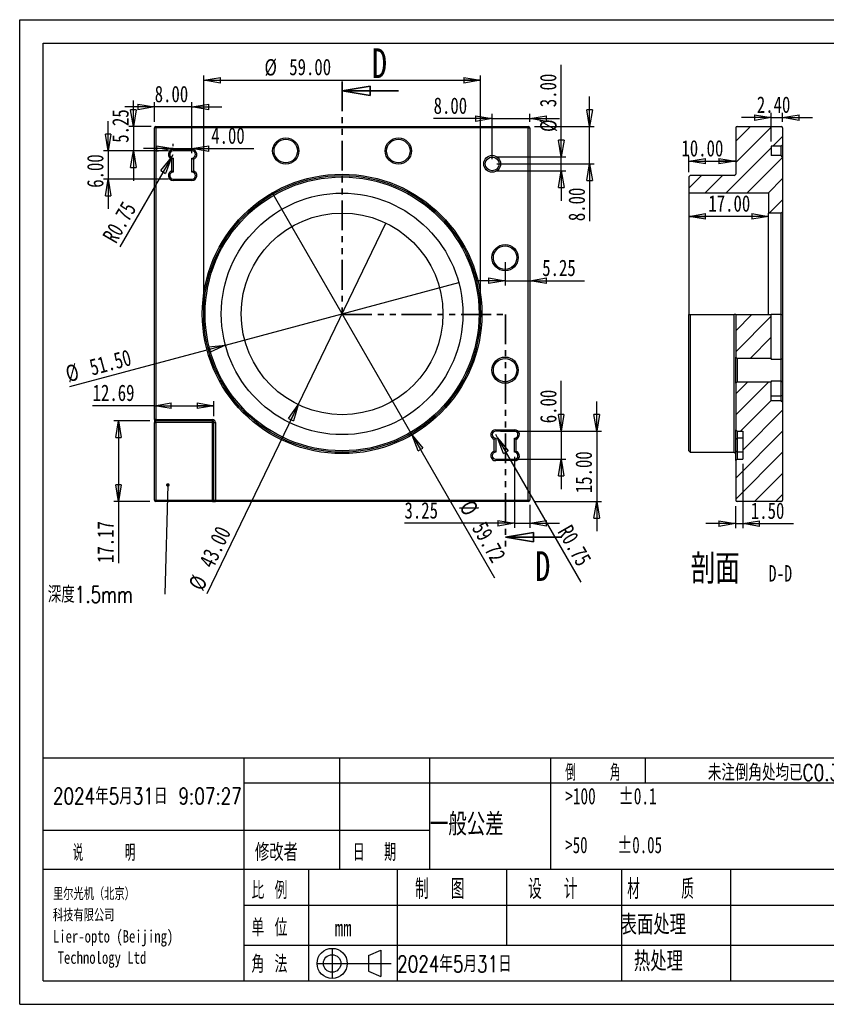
# Model space of a CAD drawing. Header units: millimetres. Extents: x 0 to 297, y 0 to 210.
# Tile 1 of 2: x 0 to 172, y 0 to 210. Entities that reach past the tile are written whole.
import ezdxf

# ---------------------------------------------------------------- set-up
doc = ezdxf.new("R2010")
doc.units = ezdxf.units.MM
doc.linetypes.add('PHANTOM', pattern=[12.7, 6.35, -1.27, 1.27, -1.27, 1.27, -1.27])
doc.layers.add('图层0', color=7, linetype='Continuous', lineweight=25)
doc.styles.add('SLDTEXTSTYLE0', font='TXT', dxfattribs={"width": 0.666667, "bigfont": 'bigfont'})
doc.styles.add('SLDTEXTSTYLE1', font='TXT', dxfattribs={"width": 0.75, "bigfont": 'bigfont'})
doc.styles.add('SLDTEXTSTYLE10', font='TXT', dxfattribs={"width": 0.7})
doc.styles.add('SLDTEXTSTYLE2', font='TXT', dxfattribs={"width": 0.583333, "bigfont": 'bigfont'})
doc.styles.add('SLDTEXTSTYLE3', font='TXT', dxfattribs={"width": 0.681818})
doc.styles.add('SLDTEXTSTYLE4', font='TXT', dxfattribs={"width": 0.666667})
doc.styles.add('SLDTEXTSTYLE7', font='TXT', dxfattribs={"width": 0.625, "bigfont": 'bigfont'})
doc.styles.add('SLDTEXTSTYLE8', font='TXT', dxfattribs={"width": 0.571429, "bigfont": 'bigfont'})
doc.styles.add('SLDTEXTSTYLE9', font='TXT', dxfattribs={"width": 0.75})
doc.dimstyles.new('SLDDIMSTYLE0', dxfattribs={"dimtxt": 3.5, "dimasz": 3.556, "dimexe": 0, "dimexo": 0.0625, "dimgap": 0.875, "dimtad": 1, "dimrnd": 1e-09, "dimzin": 4, "dimdsep": 46, "dimtxsty": 'SLDTEXTSTYLE9', "dimblk1": 'CLOSED', "dimblk2": 'CLOSED', "dimsah": 1, "dimcen": 0.09, "dimadec": 0, "dimazin": 1, "dimtfac": 1, "dimtofl": 0, "dimtmove": 0, "dimatfit": 3, "dimldrblk": 'CLOSED', "dimfxl": 0, "dimfrac": 2, "dimtolj": 1, "dimtzin": 12, "dimarcsym": 0})
doc.dimstyles.new('SLDDIMSTYLE1', dxfattribs={"dimtxt": 3.5, "dimasz": 3.556, "dimexe": 0, "dimexo": 0.0625, "dimgap": 0.875, "dimtad": 1, "dimrnd": 1e-09, "dimzin": 12, "dimdsep": 46, "dimtxsty": 'SLDTEXTSTYLE9', "dimblk1": 'NONE', "dimblk2": 'CLOSED', "dimsah": 1, "dimcen": 0, "dimadec": 0, "dimazin": 3, "dimtfac": 1, "dimtmove": 0, "dimatfit": 3, "dimldrblk": 'NONE', "dimfxl": 0, "dimfrac": 2, "dimtolj": 1, "dimtzin": 12, "dimarcsym": 0})
doc.dimstyles.new('SLDDIMSTYLE2', dxfattribs={"dimtxt": 3.5, "dimasz": 3.556, "dimexe": 0, "dimexo": 0.0625, "dimgap": 0.875, "dimtad": 1, "dimrnd": 1e-09, "dimzin": 4, "dimdsep": 46, "dimtxsty": 'SLDTEXTSTYLE9', "dimblk1": 'CLOSED', "dimblk2": 'CLOSED', "dimsah": 1, "dimcen": 0.09, "dimadec": 0, "dimazin": 1, "dimtfac": 1, "dimtmove": 0, "dimatfit": 0, "dimldrblk": 'CLOSED', "dimfxl": 0, "dimfrac": 2, "dimtolj": 1, "dimtzin": 12, "dimarcsym": 0})
doc.dimstyles.new('SLDDIMSTYLE3', dxfattribs={"dimtxt": 3.5, "dimasz": 3.556, "dimexe": 0, "dimexo": 0.0625, "dimgap": 0.875, "dimtad": 1, "dimrnd": 1e-09, "dimdsep": 46, "dimtxsty": 'SLDTEXTSTYLE9', "dimblk1": 'CLOSED', "dimblk2": 'CLOSED', "dimsah": 1, "dimcen": 0, "dimadec": 0, "dimazin": 2, "dimtfac": 1, "dimtofl": 0, "dimtmove": 0, "dimatfit": 3, "dimldrblk": 'CLOSED', "dimfxl": 0, "dimfrac": 2, "dimtolj": 1, "dimtzin": 12, "dimarcsym": 0})
doc.dimstyles.new('SLDDIMSTYLE4', dxfattribs={"dimtxt": 3.5, "dimasz": 3.556, "dimexe": 0, "dimexo": 0.0625, "dimgap": 0.875, "dimtad": 1, "dimrnd": 1e-09, "dimzin": 4, "dimdsep": 46, "dimtxsty": 'SLDTEXTSTYLE9', "dimblk1": 'NONE', "dimblk2": 'CLOSED', "dimsah": 1, "dimcen": 0, "dimadec": 0, "dimazin": 1, "dimtfac": 1, "dimtmove": 0, "dimatfit": 3, "dimldrblk": 'NONE', "dimfxl": 0, "dimfrac": 2, "dimtolj": 1, "dimtzin": 12, "dimarcsym": 0})
doc.dimstyles.new('SLDDIMSTYLE5', dxfattribs={"dimtxt": 3.5, "dimasz": 3.556, "dimexe": 0, "dimexo": 0.0625, "dimgap": 0.875, "dimtad": 1, "dimrnd": 1e-09, "dimzin": 12, "dimdsep": 46, "dimtxsty": 'SLDTEXTSTYLE9', "dimblk1": 'CLOSED', "dimblk2": 'CLOSED', "dimsah": 1, "dimcen": 0.09, "dimadec": 0, "dimazin": 3, "dimtfac": 1, "dimtofl": 0, "dimtmove": 0, "dimatfit": 3, "dimldrblk": 'CLOSED', "dimfxl": 0, "dimfrac": 2, "dimtolj": 1, "dimtzin": 12, "dimarcsym": 0})
doc.dimstyles.new('SLDDIMSTYLE6', dxfattribs={"dimtxt": 3.5, "dimasz": 3.556, "dimexe": 0, "dimexo": 0.0625, "dimgap": 0.875, "dimtad": 1, "dimrnd": 1e-09, "dimzin": 12, "dimdsep": 46, "dimtxsty": 'SLDTEXTSTYLE9', "dimblk1": 'CLOSED', "dimblk2": 'CLOSED', "dimsah": 1, "dimcen": 0.09, "dimadec": 0, "dimazin": 3, "dimtfac": 1, "dimtmove": 0, "dimatfit": 0, "dimldrblk": 'CLOSED', "dimfxl": 0, "dimfrac": 2, "dimtolj": 1, "dimtzin": 12, "dimarcsym": 0})
doc.dimstyles.new('SLDDIMSTYLE7', dxfattribs={"dimtxt": 0.18, "dimasz": 0.762, "dimexe": 0, "dimexo": 0.0625, "dimgap": 0, "dimtad": 0, "dimtih": 1, "dimtoh": 1, "dimdec": 0, "dimrnd": 1e-09, "dimzin": 0, "dimdsep": 46, "dimtxsty": 'Standard', "dimblk1": 'DOT', "dimblk2": 'DOT', "dimsah": 1, "dimcen": 0.09, "dimadec": 0, "dimazin": 0, "dimtfac": 0.762, "dimtdec": 0, "dimtofl": 0, "dimtmove": 0, "dimatfit": 3, "dimldrblk": 'DOT', "dimfxl": 0, "dimfrac": 2, "dimtolj": 1, "dimtzin": 0, "dimarcsym": 0})

# ---------------------------------------------------------------- blocks, each defined once
blk = doc.blocks.new('_Closed')
at = {"color": 0, "linetype": 'ByBlock', "lineweight": -2}
for p, q in [((-1, 0.166667), (0, 0)), ((-1, 0.166667), (-1, -0.166667)), ((0, 0), (-1, -0.166667)), ((0, 0), (-1, 0))]:
    blk.add_line(p, q, dxfattribs=at)
blk = doc.blocks.new('_D')
at = {"layer": '图层0'}
for p, q in [((39.23, 148.25), (39.23, 198.09)), ((98.23, 148.25), (98.23, 198.09)), ((39.23, 197.09), (98.23, 197.09))]:
    blk.add_line(p, q, dxfattribs=at)
at = {"layer": '图层0', "xscale": 3.556, "yscale": 3.556, "rotation": 180.0000000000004}
blk.add_blockref('_Closed', (39.23, 197.09, 10.09), dxfattribs=at)
at = {"layer": '图层0', "xscale": 3.556, "yscale": 3.556}
blk.add_blockref('_Closed', (98.23, 197.09, 10.09), dxfattribs=at)
at = {"layer": '图层0', "char_height": 3.5, "attachment_point": 1, "style": 'SLDTEXTSTYLE9'}
for s, insert in [('%%c', (52.18, 201.6)), ('59.00', (57.46, 201.66))]:
    blk.add_mtext(s, dxfattribs=dict(at, insert=insert))
blk = doc.blocks.new('_D_1')
at = {"layer": '图层0'}
for q in [(53.8, 173.11), (101.21, 90.99)]:
    blk.add_line((83.65, 121.39), q, dxfattribs=at)
at = {"layer": '图层0', "xscale": 3.556, "yscale": 3.556, "rotation": 120.0000000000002}
blk.add_blockref('_Closed', (83.65, 121.39, 10.09), dxfattribs=at)
at = {"layer": '图层0', "char_height": 3.5, "attachment_point": 1, "rotation": 300, "style": 'SLDTEXTSTYLE9'}
for s, insert in [('%%c', (96.65, 107.9)), ('59.72', (99.34, 103.35))]:
    blk.add_mtext(s, dxfattribs=dict(at, insert=insert))
blk = doc.blocks.new('_None')
blk = doc.blocks.new('_D_2')
at = {"layer": '图层0'}
for p, q in [((32.73, 183), (32.73, 183.51)), ((36.73, 183), (36.73, 183.51)), ((32.73, 182.51), (26.38, 182.51)), ((32.73, 182.51), (36.73, 182.51)), ((36.73, 182.51), (49.88, 182.51))]:
    blk.add_line(p, q, dxfattribs=at)
at = {"layer": '图层0', "xscale": 3.556, "yscale": 3.556}
blk.add_blockref('_Closed', (32.73, 182.51, 0.09), dxfattribs=at)
at = {"layer": '图层0', "xscale": 3.556, "yscale": 3.556, "rotation": 180.0000000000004}
blk.add_blockref('_Closed', (36.73, 182.51, 0.09), dxfattribs=at)
at = {"layer": '图层0', "insert": (40.83, 187.03), "char_height": 3.5, "attachment_point": 1, "style": 'SLDTEXTSTYLE9'}
blk.add_mtext('4.00', dxfattribs=at)
blk = doc.blocks.new('_D_3')
at = {"layer": '图层0'}
for p, q in [((18.85, 182), (18.85, 188.35)), ((31.73, 182), (17.85, 182)), ((18.85, 182), (18.85, 176)), ((31.73, 176), (17.85, 176)), ((18.85, 176), (18.85, 169.65))]:
    blk.add_line(p, q, dxfattribs=at)
at = {"layer": '图层0', "xscale": 3.556, "yscale": 3.556}
for p, rotation in [((18.85, 182, 0.09), 270.0000000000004), ((18.85, 176, 0.09), 90.0000000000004)]:
    blk.add_blockref('_Closed', p, dxfattribs=dict(at, rotation=rotation))
at = {"layer": '图层0', "insert": (14.34, 174.15), "char_height": 3.5, "attachment_point": 1, "rotation": 90, "style": 'SLDTEXTSTYLE9'}
blk.add_mtext('6.00', dxfattribs=at)
blk = doc.blocks.new('_D_4')
at = {"layer": '图层0'}
for p, q in [((28.73, 191.39), (22.38, 191.39)), ((28.73, 188.25), (28.73, 192.39)), ((36.73, 191.39), (28.73, 191.39)), ((36.73, 181.5), (36.73, 192.39)), ((36.73, 191.39), (43.08, 191.39))]:
    blk.add_line(p, q, dxfattribs=at)
at = {"layer": '图层0', "xscale": 3.556, "yscale": 3.556}
blk.add_blockref('_Closed', (28.73, 191.39, 0.09), dxfattribs=at)
at = {"layer": '图层0', "xscale": 3.556, "yscale": 3.556, "rotation": 180.0000000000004}
blk.add_blockref('_Closed', (36.73, 191.39, 0.09), dxfattribs=at)
at = {"layer": '图层0', "insert": (28.78, 195.9), "char_height": 3.5, "attachment_point": 1, "style": 'SLDTEXTSTYLE9'}
blk.add_mtext('8.00', dxfattribs=at)
blk = doc.blocks.new('_D_5')
at = {"layer": '图层0'}
for q in [(21.37, 161.58), (32.73, 181.25)]:
    blk.add_line((32.35, 180.6), q, dxfattribs=at)
at = {"layer": '图层0', "xscale": 3.556, "yscale": 3.556, "rotation": 60.00000000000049}
blk.add_blockref('_Closed', (32.35, 180.6, 0.09), dxfattribs=at)
at = {"layer": '图层0', "insert": (17.49, 163.82), "char_height": 3.5, "attachment_point": 1, "rotation": 60, "style": 'SLDTEXTSTYLE9'}
blk.add_mtext('R0.75', dxfattribs=at)
blk = doc.blocks.new('_D_6')
at = {"layer": '图层0'}
for p, q in [((115.43, 122.25), (115.43, 132.98)), ((102.48, 122.25), (116.43, 122.25)), ((115.43, 122.25), (115.43, 116.25)), ((102.48, 116.25), (116.43, 116.25)), ((115.43, 116.25), (115.43, 109.9))]:
    blk.add_line(p, q, dxfattribs=at)
at = {"layer": '图层0', "xscale": 3.556, "yscale": 3.556}
for p, rotation in [((115.43, 122.25, 0.09), 270.0000000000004), ((115.43, 116.25, 0.09), 90.0000000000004)]:
    blk.add_blockref('_Closed', p, dxfattribs=dict(at, rotation=rotation))
at = {"layer": '图层0', "insert": (110.92, 123.93), "char_height": 3.5, "attachment_point": 1, "rotation": 90, "style": 'SLDTEXTSTYLE9'}
blk.add_mtext('6.00', dxfattribs=at)
blk = doc.blocks.new('_D_7')
at = {"layer": '图层0'}
for q in [(101.48, 121.5), (119.63, 90.05)]:
    blk.add_line((101.85, 120.85), q, dxfattribs=at)
at = {"layer": '图层0', "xscale": 3.556, "yscale": 3.556, "rotation": 120.0000000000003}
blk.add_blockref('_Closed', (101.85, 120.85, 0.09), dxfattribs=at)
at = {"layer": '图层0', "insert": (117.59, 102.59), "char_height": 3.5, "attachment_point": 1, "rotation": 300, "style": 'SLDTEXTSTYLE9'}
blk.add_mtext('R0.75', dxfattribs=at)
blk = doc.blocks.new('_D_8')
at = {"layer": '图层0'}
for p, q in [((123, 122.25), (123, 128.6)), ((106.48, 122.25), (124, 122.25)), ((123, 122.25), (123, 107.25)), ((109.73, 107.25), (124, 107.25)), ((123, 107.25), (123, 100.9))]:
    blk.add_line(p, q, dxfattribs=at)
at = {"layer": '图层0', "xscale": 3.556, "yscale": 3.556}
for p, rotation in [((123, 122.25, 0.09), 270.0000000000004), ((123, 107.25, 0.09), 90.0000000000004)]:
    blk.add_blockref('_Closed', p, dxfattribs=dict(at, rotation=rotation))
at = {"layer": '图层0', "insert": (118.48, 109.02), "char_height": 3.5, "attachment_point": 1, "rotation": 90, "style": 'SLDTEXTSTYLE9'}
blk.add_mtext('15.00', dxfattribs=at)
blk = doc.blocks.new('_D_9')
at = {"layer": '图层0'}
for p, q in [((115.46, 180.75), (115.46, 200.39)), ((101.73, 180.75), (116.46, 180.75)), ((115.46, 177.75), (115.46, 180.75)), ((101.73, 177.75), (116.46, 177.75)), ((115.46, 177.75), (115.46, 171.4))]:
    blk.add_line(p, q, dxfattribs=at)
at = {"layer": '图层0', "xscale": 3.556, "yscale": 3.556}
for p, rotation in [((115.46, 180.75, 0.09), 270.0000000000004), ((115.46, 177.75, 0.09), 90.0000000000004)]:
    blk.add_blockref('_Closed', p, dxfattribs=dict(at, rotation=rotation))
at = {"layer": '图层0', "char_height": 3.5, "attachment_point": 1, "rotation": 90, "style": 'SLDTEXTSTYLE9'}
for s, insert in [('3.00', (110.89, 191.34)), ('%%c', (110.95, 186.06))]:
    blk.add_mtext(s, dxfattribs=dict(at, insert=insert))
blk = doc.blocks.new('_D_10')
at = {"layer": '图层0'}
for p, q in [((121.5, 187.25), (121.5, 193.6)), ((109.73, 187.25), (122.5, 187.25)), ((121.5, 179.25), (121.5, 187.25)), ((101.73, 179.25), (122.5, 179.25)), ((121.5, 179.25), (121.5, 167.03))]:
    blk.add_line(p, q, dxfattribs=at)
at = {"layer": '图层0', "xscale": 3.556, "yscale": 3.556}
for p, rotation in [((121.5, 187.25, 0.09), 270.0000000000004), ((121.5, 179.25, 0.09), 90.0000000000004)]:
    blk.add_blockref('_Closed', p, dxfattribs=dict(at, rotation=rotation))
at = {"layer": '图层0', "insert": (116.99, 167.03), "char_height": 3.5, "attachment_point": 1, "rotation": 90, "style": 'SLDTEXTSTYLE9'}
blk.add_mtext('8.00', dxfattribs=at)
blk = doc.blocks.new('_D_11')
at = {"layer": '图层0'}
for p, q in [((100.73, 180.25), (100.73, 189.91)), ((108.73, 188.25), (108.73, 189.91)), ((100.73, 188.91), (88.24, 188.91)), ((100.73, 188.91), (108.73, 188.91)), ((108.73, 188.91), (115.08, 188.91))]:
    blk.add_line(p, q, dxfattribs=at)
at = {"layer": '图层0', "xscale": 3.556, "yscale": 3.556}
blk.add_blockref('_Closed', (100.73, 188.91, 0.09), dxfattribs=at)
at = {"layer": '图层0', "xscale": 3.556, "yscale": 3.556, "rotation": 180.0000000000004}
blk.add_blockref('_Closed', (108.73, 188.91, 0.09), dxfattribs=at)
at = {"layer": '图层0', "insert": (88.24, 193.42), "char_height": 3.5, "attachment_point": 1, "style": 'SLDTEXTSTYLE9'}
blk.add_mtext('8.00', dxfattribs=at)
blk = doc.blocks.new('_D_12')
at = {"layer": '图层0'}
for q in [(93.6, 153.92), (10.63, 131.68)]:
    blk.add_line((43.85, 140.59), q, dxfattribs=at)
at = {"layer": '图层0', "xscale": 3.556, "yscale": 3.556, "rotation": 15.00000000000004}
blk.add_blockref('_Closed', (43.85, 140.59, -10.01), dxfattribs=at)
at = {"layer": '图层0', "char_height": 3.5, "attachment_point": 1, "rotation": 15, "style": 'SLDTEXTSTYLE9'}
for s, insert in [('51.50', (14.55, 137.46)), ('%%c', (9.46, 136.04))]:
    blk.add_mtext(s, dxfattribs=dict(at, insert=insert))
blk = doc.blocks.new('_D_13')
at = {"layer": '图层0'}
for q in [(78.07, 166.61), (39.9, 87.53)]:
    blk.add_line((59.38, 127.89), q, dxfattribs=at)
at = {"layer": '图层0', "xscale": 3.556, "yscale": 3.556, "rotation": 64.23899729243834}
blk.add_blockref('_Closed', (59.38, 127.89, -10.01), dxfattribs=at)
at = {"layer": '图层0', "char_height": 3.5, "attachment_point": 1, "rotation": 64.239, "style": 'SLDTEXTSTYLE9'}
for s, insert in [('43.00', (38.09, 94.27)), ('%%c', (35.84, 89.49))]:
    blk.add_mtext(s, dxfattribs=dict(at, insert=insert))
blk = doc.blocks.new('_D_14')
at = {"layer": '图层0'}
for p, q in [((41.41, 125.42), (41.41, 128.67)), ((28.73, 127.67), (15.54, 127.67)), ((28.73, 127.67), (41.41, 127.67))]:
    blk.add_line(p, q, dxfattribs=at)
at = {"layer": '图层0', "xscale": 3.556, "yscale": 3.556, "rotation": 180.0000000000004}
blk.add_blockref('_Closed', (28.73, 127.67, -10.01), dxfattribs=at)
at = {"layer": '图层0', "xscale": 3.556, "yscale": 3.556}
blk.add_blockref('_Closed', (41.41, 127.67, -10.01), dxfattribs=at)
at = {"layer": '图层0', "insert": (15.54, 132.18), "char_height": 3.5, "attachment_point": 1, "style": 'SLDTEXTSTYLE9'}
blk.add_mtext('12.69', dxfattribs=at)
blk = doc.blocks.new('_D_15')
at = {"layer": '图层0'}
for p, q in [((27.73, 124.42), (20.06, 124.42)), ((21.06, 124.42), (21.06, 107.25)), ((27.73, 107.25), (20.06, 107.25)), ((21.06, 107.25), (21.06, 94.12))]:
    blk.add_line(p, q, dxfattribs=at)
at = {"layer": '图层0', "xscale": 3.556, "yscale": 3.556}
for p, rotation in [((21.06, 124.42, -10.01), 90.0000000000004), ((21.06, 107.25, -10.01), 270.0000000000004)]:
    blk.add_blockref('_Closed', p, dxfattribs=dict(at, rotation=rotation))
at = {"layer": '图层0', "insert": (16.55, 94.12), "char_height": 3.5, "attachment_point": 1, "rotation": 90, "style": 'SLDTEXTSTYLE9'}
blk.add_mtext('17.17', dxfattribs=at)
blk = doc.blocks.new('_D_16')
at = {"layer": '图层0'}
for p, q in [((103.48, 158.25), (103.48, 153.32)), ((103.48, 154.32), (97.13, 154.32)), ((103.48, 154.32), (108.73, 154.32)), ((108.73, 154.32), (120.44, 154.32))]:
    blk.add_line(p, q, dxfattribs=at)
at = {"layer": '图层0', "xscale": 3.556, "yscale": 3.556}
blk.add_blockref('_Closed', (103.48, 154.32, -10.01), dxfattribs=at)
at = {"layer": '图层0', "xscale": 3.556, "yscale": 3.556, "rotation": 180.0000000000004}
blk.add_blockref('_Closed', (108.73, 154.32, -10.01), dxfattribs=at)
at = {"layer": '图层0', "insert": (111.39, 158.83), "char_height": 3.5, "attachment_point": 1, "style": 'SLDTEXTSTYLE9'}
blk.add_mtext('5.25', dxfattribs=at)
blk = doc.blocks.new('_D_17')
at = {"layer": '图层0'}
for p, q in [((105.48, 116.75), (105.48, 101.59)), ((108.73, 106.55), (108.73, 101.59)), ((105.48, 102.59), (82.03, 102.59)), ((105.48, 102.59), (108.73, 102.59)), ((108.73, 102.59), (115.08, 102.59))]:
    blk.add_line(p, q, dxfattribs=at)
at = {"layer": '图层0', "xscale": 3.556, "yscale": 3.556}
blk.add_blockref('_Closed', (105.48, 102.59, -10.01), dxfattribs=at)
at = {"layer": '图层0', "xscale": 3.556, "yscale": 3.556, "rotation": 180.0000000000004}
blk.add_blockref('_Closed', (108.73, 102.59, -10.01), dxfattribs=at)
at = {"layer": '图层0', "insert": (82.03, 107.1), "char_height": 3.5, "attachment_point": 1, "style": 'SLDTEXTSTYLE9'}
blk.add_mtext('3.25', dxfattribs=at)
blk = doc.blocks.new('_D_18')
at = {"layer": '图层0'}
for p, q in [((24.23, 187.25), (24.23, 192.8)), ((28.03, 187.25), (23.23, 187.25)), ((24.23, 187.25), (24.23, 182)), ((31.73, 182), (23.23, 182)), ((24.23, 182), (24.23, 175.65))]:
    blk.add_line(p, q, dxfattribs=at)
at = {"layer": '图层0', "xscale": 3.556, "yscale": 3.556}
for p, rotation in [((24.23, 187.25, -10.01), 270.0000000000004), ((24.23, 182, -10.01), 90.0000000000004)]:
    blk.add_blockref('_Closed', p, dxfattribs=dict(at, rotation=rotation))
at = {"layer": '图层0', "insert": (19.72, 183.75), "char_height": 3.5, "attachment_point": 1, "rotation": 90, "style": 'SLDTEXTSTYLE9'}
blk.add_mtext('5.25', dxfattribs=at)
blk = doc.blocks.new('SW_NOTE_0')
at = {"layer": '图层0', "color": 0, "insert": (-24.96, 1.69), "char_height": 3.5, "attachment_point": 1, "style": 'SLDTEXTSTYLE1'}
blk.add_mtext('深度1.5mm', dxfattribs=at)
blk = doc.blocks.new('_Dot')
at = {"color": 0, "linetype": 'ByBlock', "lineweight": -2}
blk.add_line((-0.5, 0), (-1, 0), dxfattribs=at)
at = {"color": 0, "linetype": 'ByBlock', "const_width": 0.5}
blk.add_lwpolyline([(-0.25, 0, 1), (0.25, 0, 1)], format="xyb", close=True, dxfattribs=at)
blk = doc.blocks.new('_D_27')
at = {"layer": '图层0'}
for p, q in [((142.63, 177.45), (142.63, 180.82)), ((142.63, 179.82), (152.63, 179.82))]:
    blk.add_line(p, q, dxfattribs=at)
at = {"layer": '图层0', "xscale": 3.556, "yscale": 3.556, "rotation": 180.0000000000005}
blk.add_blockref('_Closed', (142.63, 179.82, 36.98), dxfattribs=at)
at = {"layer": '图层0', "xscale": 3.556, "yscale": 3.556}
blk.add_blockref('_Closed', (152.63, 179.82, 36.98), dxfattribs=at)
at = {"layer": '图层0', "insert": (141.07, 184.33), "char_height": 3.5, "attachment_point": 1, "style": 'SLDTEXTSTYLE9'}
blk.add_mtext('10.00', dxfattribs=at)
blk = doc.blocks.new('_D_28')
at = {"layer": '图层0'}
blk.add_line((159.63, 168.05), (142.63, 168.05), dxfattribs=at)
at = {"layer": '图层0', "xscale": 3.556, "yscale": 3.556, "rotation": 180.0000000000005}
blk.add_blockref('_Closed', (142.63, 168.05, 36.98), dxfattribs=at)
at = {"layer": '图层0', "xscale": 3.556, "yscale": 3.556}
blk.add_blockref('_Closed', (159.63, 168.05, 36.98), dxfattribs=at)
at = {"layer": '图层0', "insert": (146.81, 172.56), "char_height": 3.5, "attachment_point": 1, "style": 'SLDTEXTSTYLE9'}
blk.add_mtext('17.00', dxfattribs=at)
blk = doc.blocks.new('_D_29')
at = {"layer": '图层0'}
for p, q in [((160.23, 189.12), (153.88, 189.12)), ((160.23, 184), (160.23, 190.12)), ((160.23, 189.12), (162.63, 189.12)), ((162.63, 188.25), (162.63, 190.12)), ((162.63, 189.12), (168.98, 189.12))]:
    blk.add_line(p, q, dxfattribs=at)
at = {"layer": '图层0', "xscale": 3.556, "yscale": 3.556}
blk.add_blockref('_Closed', (160.23, 189.12, 36.98), dxfattribs=at)
at = {"layer": '图层0', "xscale": 3.556, "yscale": 3.556, "rotation": 180.0000000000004}
blk.add_blockref('_Closed', (162.63, 189.12, 36.98), dxfattribs=at)
at = {"layer": '图层0', "insert": (157.15, 193.63), "char_height": 3.5, "attachment_point": 1, "style": 'SLDTEXTSTYLE9'}
blk.add_mtext('2.40', dxfattribs=at)
blk = doc.blocks.new('_D_30')
at = {"layer": '图层0'}
for p, q in [((154.13, 115.25), (154.13, 101.52)), ((152.63, 106.25), (152.63, 101.52)), ((152.63, 102.52), (146.28, 102.52)), ((152.63, 102.52), (154.13, 102.52)), ((154.13, 102.52), (164.93, 102.52))]:
    blk.add_line(p, q, dxfattribs=at)
at = {"layer": '图层0', "xscale": 3.556, "yscale": 3.556}
blk.add_blockref('_Closed', (152.63, 102.52, 36.98), dxfattribs=at)
at = {"layer": '图层0', "xscale": 3.556, "yscale": 3.556, "rotation": 180.0000000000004}
blk.add_blockref('_Closed', (154.13, 102.52, 36.98), dxfattribs=at)
at = {"layer": '图层0', "insert": (155.87, 107.03), "char_height": 3.5, "attachment_point": 1, "style": 'SLDTEXTSTYLE9'}
blk.add_mtext('1.50', dxfattribs=at)

msp = doc.modelspace()

# ---------------------------------------------------------------- hatches: boundary and pattern name
at = {"layer": '图层0', "linetype": 'Continuous', "lineweight": 18}
h = msp.add_hatch(dxfattribs=at)
h.set_pattern_fill('ANSI31', color=256, angle=3e-322, style=0)
edge = h.paths.add_edge_path(flags=0)
edge.add_line((160.231, 183.001), (162.331, 183.001))
edge.add_line((162.331, 183.001), (162.631, 183.301))
edge.add_line((162.631, 183.301), (162.631, 186.951))
edge.add_arc((162.331, 186.951), 0.3, 0, 90)
edge.add_line((162.331, 187.251), (152.931, 187.251))
edge.add_arc((152.931, 186.951), 0.3, 90, 180)
edge.add_line((152.631, 186.951), (152.631, 177.051))
edge.add_line((152.631, 177.051), (152.331, 176.751))
edge.add_line((152.331, 176.751), (142.931, 176.751))
edge.add_line((142.931, 176.751), (142.631, 176.451))
edge.add_line((142.631, 176.451), (142.631, 173.001))
edge.add_line((142.631, 173.001), (159.631, 173.001))
edge.add_line((159.631, 173.001), (159.631, 168.751))
edge.add_line((159.631, 168.751), (162.331, 168.751))
edge.add_line((162.331, 168.751), (162.631, 169.051))
edge.add_line((162.631, 169.051), (162.631, 180.701))
edge.add_line((162.631, 180.701), (162.331, 181.001))
edge.add_line((162.331, 181.001), (160.231, 181.001))
edge.add_line((160.231, 181.001), (160.231, 183.001))
h = msp.add_hatch(dxfattribs=at)
h.set_pattern_fill('ANSI31', color=256, angle=3e-322, style=0)
edge = h.paths.add_edge_path(flags=0)
edge.add_line((152.931, 137.75), (160.231, 137.75))
edge.add_line((160.231, 137.75), (160.231, 147.132))
edge.add_line((160.231, 147.132), (152.631, 147.132))
edge.add_line((152.631, 147.132), (152.631, 138.05))
edge.add_spline(control_points=[(152.631, 138.05), (152.731, 137.95), (152.831, 137.85), (152.931, 137.75)], knot_values=[0.0047591, 0.0047591, 0.0047591, 0.0047591, 0.0051835, 0.0051835, 0.0051835, 0.0051835], weights=[1, 1, 1, 1], degree=3, periodic=0)
h = msp.add_hatch(dxfattribs=at)
h.set_pattern_fill('ANSI31', color=256, angle=3e-322, style=0)
edge = h.paths.add_edge_path(flags=0)
edge.add_line((154.131, 116.251), (152.931, 116.251))
edge.add_line((152.931, 116.251), (152.631, 115.951))
edge.add_line((152.631, 115.951), (152.631, 107.551))
edge.add_arc((152.931, 107.551), 0.3, 180, 270)
edge.add_line((152.931, 107.251), (162.331, 107.251))
edge.add_arc((162.331, 107.551), 0.3, 270, 360)
edge.add_line((162.631, 107.551), (162.631, 128.453))
edge.add_spline(control_points=[(162.631, 128.453), (162.58, 128.505), (162.528, 128.556), (162.476, 128.608), (162.428, 128.657), (162.38, 128.705), (162.331, 128.753)], knot_values=[0.0011212, 0.0011212, 0.0011212, 0.0011212, 0.001341, 0.001341, 0.001341, 0.0015458, 0.0015458, 0.0015458, 0.0015458], weights=[1, 1, 1, 1, 1, 1, 1], degree=3, periodic=0)
edge.add_line((162.331, 128.753), (160.231, 128.753))
edge.add_line((160.231, 128.753), (160.231, 132.752))
edge.add_line((160.231, 132.752), (152.931, 132.752))
edge.add_spline(control_points=[(152.931, 132.752), (152.831, 132.652), (152.731, 132.552), (152.631, 132.452)], knot_values=[0.0121784, 0.0121784, 0.0121784, 0.0121784, 0.0126031, 0.0126031, 0.0126031, 0.0126031], weights=[1, 1, 1, 1], degree=3, periodic=0)
edge.add_line((152.631, 132.452), (152.631, 122.551))
edge.add_line((152.631, 122.551), (152.931, 122.251))
edge.add_line((152.931, 122.251), (154.131, 122.251))
edge.add_line((154.131, 122.251), (154.131, 116.251))

# ---------------------------------------------------------------- linework, layer by layer
at = {"color": 7, "linetype": 'PHANTOM', "lineweight": 35}
for p, q in [((68.725, 196.851), (68.725, 147.132)), ((68.725, 147.132), (103.539, 147.132)), ((103.539, 147.132), (103.539, 97.651))]:
    msp.add_line(p, q, dxfattribs=at)
at = {"color": 7, "linetype": 'Continuous', "lineweight": 35}
for p, q in [((80.725, 194.851), (68.725, 194.851)), ((115.539, 99.651), (103.539, 99.651))]:
    msp.add_line(p, q, dxfattribs=at)
at = {"color": 7, "linetype": 'Continuous', "lineweight": 25}
for p, q in [((29.025, 186.951), (28.725, 186.951)), ((28.725, 124.718), (28.725, 186.951)), ((29.025, 186.951), (29.025, 187.251)), ((29.025, 187.251), (108.425, 187.251)), ((108.425, 186.951), (29.025, 186.951)), ((29.025, 186.951), (29.025, 124.718)), ((108.425, 186.951), (108.425, 187.251)), ((108.425, 186.951), (108.725, 186.951)), ((108.425, 107.551), (108.425, 186.951)), ((108.725, 186.951), (108.725, 107.551)), ((152.631, 186.951), (152.631, 177.051)), ((152.931, 187.251), (162.331, 187.251)), ((162.631, 186.951), (162.631, 183.301)), ((160.231, 183.001), (160.231, 181.001)), ((162.331, 183.001), (160.231, 183.001)), ((162.331, 183.001), (162.631, 183.301)), ((162.331, 181.001), (162.331, 183.001)), ((162.631, 183.301), (162.631, 180.701)), ((32.725, 182.301), (32.725, 182.001)), ((32.725, 182.301), (36.725, 182.301)), ((36.725, 182.001), (32.725, 182.001)), ((36.725, 182.301), (36.725, 182.001)), ((162.331, 181.001), (160.231, 181.001)), ((162.631, 180.701), (162.331, 181.001)), ((162.631, 180.701), (162.631, 169.051)), ((32.425, 177.757), (32.425, 180.245)), ((32.725, 180.501), (32.725, 177.501)), ((36.725, 177.501), (36.725, 180.501)), ((37.025, 180.245), (37.025, 177.757)), ((142.931, 176.751), (142.631, 176.451)), ((142.631, 176.451), (142.631, 173.001)), ((152.331, 176.751), (142.931, 176.751)), ((152.331, 176.751), (152.631, 177.051)), ((32.725, 176.001), (32.725, 175.701)), ((32.725, 176.001), (36.725, 176.001)), ((36.725, 175.701), (32.725, 175.701)), ((36.725, 176.001), (36.725, 175.701)), ((159.631, 173.001), (142.631, 173.001)), ((142.631, 173.001), (142.631, 147.132)), ((159.631, 173.001), (159.631, 168.751)), ((162.331, 168.751), (159.631, 168.751)), ((159.631, 147.132), (159.631, 168.751)), ((162.331, 168.751), (162.631, 169.051)), ((162.331, 147.132), (162.331, 168.751)), ((162.631, 169.051), (162.631, 147.132)), ((142.631, 118.051), (142.631, 147.132)), ((142.631, 147.132), (142.931, 147.132)), ((142.931, 147.132), (142.931, 117.751)), ((142.931, 147.132), (152.331, 147.132)), ((152.331, 117.751), (152.331, 147.132)), ((152.631, 147.132), (152.331, 147.132)), ((152.631, 147.132), (152.631, 138.05)), ((152.631, 147.132), (160.231, 147.132)), ((160.231, 137.75), (160.231, 147.132)), ((162.331, 147.132), (160.231, 147.132)), ((162.331, 137.542), (162.331, 147.132)), ((162.331, 147.132), (162.631, 147.132)), ((162.631, 147.132), (162.631, 137.731)), ((152.631, 138.05), (152.931, 137.75)), ((152.631, 132.452), (152.631, 138.05)), ((152.931, 137.75), (152.931, 132.752)), ((160.231, 137.75), (152.931, 137.75)), ((160.231, 137.75), (160.231, 137.542)), ((162.331, 137.542), (160.231, 137.542)), ((162.331, 132.96), (162.331, 137.542)), ((162.631, 137.731), (162.631, 132.771)), ((152.931, 132.752), (152.631, 132.452)), ((152.631, 132.452), (152.631, 122.551)), ((152.931, 132.752), (160.231, 132.752)), ((160.231, 132.96), (162.331, 132.96)), ((160.231, 132.96), (160.231, 132.752)), ((160.231, 128.753), (160.231, 132.752)), ((162.331, 129.751), (162.331, 132.96)), ((162.631, 132.771), (162.631, 129.751)), ((160.231, 129.751), (162.331, 129.751)), ((160.231, 128.753), (162.331, 128.753)), ((162.331, 128.753), (162.331, 129.751)), ((162.631, 129.751), (162.331, 129.751)), ((162.631, 129.751), (162.631, 128.453)), ((162.631, 128.453), (162.631, 107.551)), ((29.025, 124.718), (28.725, 124.718)), ((28.725, 124.718), (28.725, 124.118)), ((28.725, 124.118), (29.025, 124.118)), ((28.725, 107.551), (28.725, 124.118)), ((29.025, 124.418), (29.025, 124.718)), ((29.025, 124.718), (41.111, 124.718)), ((41.111, 124.418), (29.025, 124.418)), ((29.025, 124.118), (29.025, 124.418)), ((41.111, 124.118), (29.025, 124.118)), ((29.025, 124.118), (29.025, 107.551)), ((41.111, 124.418), (41.111, 124.718)), ((41.111, 124.118), (41.111, 124.418)), ((41.111, 107.551), (41.111, 124.118)), ((41.111, 124.118), (41.411, 124.118)), ((41.411, 107.551), (41.411, 124.118)), ((41.411, 124.118), (41.711, 124.118)), ((41.711, 124.118), (41.711, 107.551)), ((101.475, 122.551), (101.475, 122.251)), ((101.475, 122.551), (105.475, 122.551)), ((105.475, 122.251), (101.475, 122.251)), ((105.475, 122.551), (105.475, 122.251)), ((152.631, 122.551), (152.931, 122.251)), ((152.631, 120.495), (152.631, 122.551)), ((152.931, 122.251), (154.131, 122.251)), ((152.931, 122.251), (152.931, 120.751)), ((154.131, 122.251), (154.131, 116.251)), ((101.175, 118.007), (101.175, 120.495)), ((101.475, 120.751), (101.475, 117.751)), ((105.475, 117.751), (105.475, 120.751)), ((105.775, 120.495), (105.775, 118.007)), ((152.631, 118.007), (152.631, 120.495)), ((154.131, 120.751), (152.931, 120.751)), ((152.931, 120.751), (152.931, 117.751)), ((142.631, 118.051), (142.931, 117.751)), ((142.931, 117.751), (152.331, 117.751)), ((152.331, 117.751), (152.631, 117.451)), ((152.631, 115.951), (152.631, 118.007)), ((154.131, 117.751), (152.931, 117.751)), ((152.931, 117.751), (152.931, 116.251)), ((101.475, 116.251), (105.475, 116.251)), ((101.475, 116.251), (101.475, 115.951)), ((105.475, 115.951), (101.475, 115.951)), ((105.475, 116.251), (105.475, 115.951)), ((152.931, 116.251), (152.631, 115.951)), ((152.631, 115.951), (152.631, 107.551)), ((152.931, 116.251), (154.131, 116.251)), ((28.725, 107.551), (29.025, 107.551)), ((29.025, 107.551), (41.111, 107.551)), ((29.025, 107.251), (29.025, 107.551)), ((41.111, 107.251), (29.025, 107.251)), ((41.111, 107.551), (41.411, 107.551)), ((41.111, 107.251), (41.111, 107.551)), ((41.111, 107.251), (41.711, 107.251)), ((41.411, 107.551), (41.711, 107.551)), ((41.711, 107.251), (41.711, 107.551)), ((41.711, 107.551), (108.425, 107.551)), ((108.425, 107.251), (41.711, 107.251)), ((108.425, 107.551), (108.725, 107.551)), ((108.425, 107.251), (108.425, 107.551)), ((162.331, 107.251), (152.931, 107.251))]:
    msp.add_line(p, q, dxfattribs=at)
for centre, radius in [((56.725, 182.001), 2.8), ((80.725, 182.001), 2.8), ((56.725, 182.001), 2.5), ((80.725, 182.001), 2.5), ((100.725, 179.251), 1.8), ((100.725, 179.251), 1.461), ((68.725, 147.251), 29.8), ((68.725, 147.251), 29.5), ((68.725, 147.251), 29.2), ((68.725, 147.251), 25.75), ((68.725, 147.251), 21.5), ((103.475, 159.251), 2.8), ((103.475, 159.251), 2.5), ((103.475, 135.251), 2.8), ((103.475, 135.251), 2.5)]:
    msp.add_circle(centre, radius, dxfattribs=at)
for centre, radius, start, end in [((29.025, 186.951), 0.3, 90, 180), ((108.425, 186.951), 0.3, 0, 90), ((152.931, 186.951), 0.3, 90, 180), ((162.331, 186.951), 0.3, 0, 90), ((32.725, 181.251), 1.05, 90, 253.39845), ((32.725, 181.251), 0.75, 90, 270), ((36.725, 181.251), 1.05, 286.60155, 90), ((36.725, 181.251), 0.75, 270, 90), ((32.725, 176.751), 1.05, 106.60155, 270), ((32.725, 176.751), 0.75, 90, 270), ((36.725, 176.751), 1.05, 270, 73.39845), ((36.725, 176.751), 0.75, 270, 90), ((29.025, 124.718), 0.3, 180, 270), ((41.111, 124.118), 0.6, 0, 90), ((41.111, 124.118), 0.3, 0, 90), ((101.475, 121.501), 1.05, 90, 253.39845), ((101.475, 121.501), 0.75, 90, 270), ((105.475, 121.501), 1.05, 286.60155, 90), ((105.475, 121.501), 0.75, 270, 90), ((101.475, 117.001), 1.05, 106.60155, 270), ((101.475, 117.001), 0.75, 90, 270), ((105.475, 117.001), 1.05, 270, 73.39845), ((105.475, 117.001), 0.75, 270, 90), ((29.025, 107.551), 0.3, 180, 270), ((41.711, 107.551), 0.3, 180, 270), ((108.425, 107.551), 0.3, 270, 0), ((152.931, 107.551), 0.3, 180, 270), ((162.331, 107.551), 0.3, 270, 0)]:
    msp.add_arc(centre, radius, start, end, dxfattribs=at)
for points in [[(32.725, 180.501), (32.63, 180.405), (32.529, 180.322), (32.425, 180.245)], [(36.725, 180.501), (36.821, 180.405), (36.922, 180.322), (37.025, 180.245)], [(32.725, 177.501), (32.63, 177.597), (32.529, 177.68), (32.425, 177.757)], [(36.725, 177.501), (36.821, 177.597), (36.922, 177.68), (37.025, 177.757)], [(162.331, 137.542), (162.431, 137.607), (162.531, 137.67), (162.631, 137.731)], [(162.331, 132.96), (162.431, 132.895), (162.531, 132.832), (162.631, 132.771)], [(162.631, 128.453), (162.531, 128.553), (162.431, 128.653), (162.331, 128.753)], [(101.475, 120.751), (101.38, 120.655), (101.279, 120.572), (101.175, 120.495)], [(105.475, 120.751), (105.571, 120.655), (105.672, 120.572), (105.775, 120.495)], [(152.931, 120.751), (152.836, 120.655), (152.735, 120.572), (152.631, 120.495)], [(101.475, 117.751), (101.38, 117.847), (101.279, 117.93), (101.175, 118.007)], [(105.475, 117.751), (105.571, 117.847), (105.672, 117.93), (105.775, 118.007)], [(152.931, 117.751), (152.836, 117.847), (152.735, 117.93), (152.631, 118.007)]]:
    msp.add_open_spline(points, degree=3, dxfattribs=at)
at = {"layer": '图层0'}
for p, q in [((0, 0), (0, 210)), ((0, 210), (297, 210)), ((5, 4.983), (5, 204.983)), ((5, 204.983), (292, 204.983)), ((113.177, 52.5), (113.177, 28.741)), ((292, 52.5), (5, 52.5)), ((47.757, 52.5), (47.757, 4.983)), ((68.192, 52.5), (68.192, 28.741)), ((87.378, 52.5), (87.378, 28.741)), ((133.321, 52.5), (133.321, 47.207)), ((47.757, 47.207), (221.353, 47.207)), ((5, 37.142), (47.757, 37.142)), ((47.757, 37.142), (87.378, 37.142)), ((221.353, 28.741), (5, 28.741)), ((61.596, 28.741), (61.596, 4.983)), ((80.467, 28.741), (80.467, 4.983)), ((103.741, 28.741), (103.741, 12.61)), ((128.274, 28.741), (128.274, 4.983)), ((151.548, 28.741), (151.548, 4.983)), ((221.353, 21.063), (47.757, 21.063)), ((47.757, 12.61), (198, 12.61)), ((66.603, 11.936), (66.603, 5.501)), ((74.36, 10.385), (76.988, 11.539)), ((76.988, 11.539), (76.988, 5.898)), ((63.386, 8.719), (79.167, 8.719)), ((74.36, 10.385), (74.36, 7.052)), ((5, 4.983), (292, 4.983)), ((0, 0), (297, 0))]:
    msp.add_line(p, q, dxfattribs=at)
at = {"layer": '图层0', "color": 7, "linetype": 'Continuous', "lineweight": 25}
msp.add_line((74.36, 7.052), (76.988, 5.898), dxfattribs=at)
at = {"layer": '图层0'}
for radius in [3.218, 1.867]:
    msp.add_circle((66.603, 8.719), radius, dxfattribs=at)

# ---------------------------------------------------------------- block references
at = {"color": 7, "linetype": 'Continuous', "lineweight": 35, "xscale": 6, "yscale": 6, "rotation": 180.0000000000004}
for p in [(68.725, 194.851), (103.539, 99.651)]:
    msp.add_blockref('_Closed', p, dxfattribs=at)
at = {"layer": '图层0'}
msp.add_blockref('SW_NOTE_0', (30.934, 87.468), dxfattribs=at)

# ---------------------------------------------------------------- texts
at = {"color": 7, "linetype": 'Continuous', "char_height": 6.35, "attachment_point": 1, "style": 'SLDTEXTSTYLE9'}
for insert in [(75.079, 203.89), (109.894, 96.641)]:
    msp.add_mtext('D', dxfattribs=dict(at, insert=insert))
at = {"layer": '图层0'}
for s, insert, char_height, attachment_point, style in [('剖面', (148.271, 96.051), 6.35, 2, 'SLDTEXTSTYLE1'), ('D-D', (162.169, 93.664), 3.5, 2, 'SLDTEXTSTYLE10'), ('倒    角', (116.302, 51.174), 3.5, 1, 'SLDTEXTSTYLE2'), ('未注倒角处均已C0.3倒角之', (146.686, 51.174), 3.5, 1, 'SLDTEXTSTYLE1'), ('2024年5月31日 9:07:27', (7.093, 46.153), 3.5, 1, 'SLDTEXTSTYLE1'), ('>100   ±0.1', (116.302, 46.153), 3.5, 1, 'SLDTEXTSTYLE3'), ('一般公差', (87.447, 40.788), 4.7625, 1, 'SLDTEXTSTYLE1'), ('>50    ±0.05', (116.302, 35.738), 3.5, 1, 'SLDTEXTSTYLE4'), ('说     明', (11.326, 34.076), 3.5, 1, 'SLDTEXTSTYLE8'), ('修改者', (50.147, 34.275), 3.7042, 1, 'SLDTEXTSTYLE1'), ('日  期', (71.016, 34.275), 3.7042, 1, 'SLDTEXTSTYLE7'), ('材    质', (129.511, 26.696), 4.2333, 1, 'SLDTEXTSTYLE2'), ('里尔光机（北京）', (7.093, 24.869), 2.6458, 1, 'SLDTEXTSTYLE1'), ('比 例', (49.417, 26.17), 3.7042, 1, 'SLDTEXTSTYLE0'), ('制  图', (84.297, 26.696), 4.2333, 1, 'SLDTEXTSTYLE7'), ('设  计', (108.378, 26.696), 4.2333, 1, 'SLDTEXTSTYLE7'), ('科技有限公司', (7.093, 20.341), 2.6458, 1, 'SLDTEXTSTYLE1'), ('表面处理', (128.1, 19.095), 4.2333, 1, 'SLDTEXTSTYLE1'), ('单 位', (49.417, 18.22), 3.7042, 1, 'SLDTEXTSTYLE0'), ('mm', (67.175, 18.022), 3.5, 1, 'SLDTEXTSTYLE9'), ('Lier-opto (Beijing)', (7.093, 15.813), 2.64583, 1, 'SLDTEXTSTYLE9'), ('Technology Ltd', (8.085, 11.285), 2.64583, 1, 'SLDTEXTSTYLE9'), ('角 法', (49.417, 10.418), 3.7042, 1, 'SLDTEXTSTYLE0'), ('2024年5月31日', (80.467, 10.363), 3.5, 1, 'SLDTEXTSTYLE1'), ('热处理', (130.923, 11.293), 4.2333, 1, 'SLDTEXTSTYLE1')]:
    msp.add_mtext(s, dxfattribs=dict(at, insert=insert, char_height=char_height, attachment_point=attachment_point, style=style))

# ---------------------------------------------------------------- dimensions: what is measured, and where the dimension line sits
dim = msp.add_linear_dim(base=(98.225, 199.897), p1=(39.225, 147.251), p2=(98.225, 147.251), text='%%c<>', dimstyle='SLDDIMSTYLE0', dxfattribs=at)
dim.commit()
dim.dimension.update_dxf_attribs({"geometry": '_D', "text_midpoint": (60.636, 199.897), "dimtype": 160})
dim = msp.add_linear_dim(base=(112.655, 180.751), p1=(100.725, 177.751), p2=(100.725, 180.751), angle=90, text='%%c<>', dimstyle='SLDDIMSTYLE2', dxfattribs=at)
dim.commit()
dim.dimension.update_dxf_attribs({"geometry": '_D_9', "text_midpoint": (112.655, 193.23), "dimtype": 160})
for base, p1, p2, dimstyle, picture, middle in [((28.725, 194.17), (36.725, 180.501), (28.725, 187.251), 'SLDDIMSTYLE2', '_D_4', (33.306, 194.17)), ((108.725, 191.69), (100.725, 179.251), (108.725, 187.251), 'SLDDIMSTYLE2', '_D_11', (92.768, 191.69)), ((162.631, 189.12), (160.231, 183.001), (162.631, 187.251), 'SLDDIMSTYLE2', '_D_29', (161.675, 189.12)), ((36.725, 185.292), (32.725, 182.001), (36.725, 182.001), 'SLDDIMSTYLE2', '_D_2', (45.358, 185.292)), ((108.725, 154.319), (103.475, 159.251), (108.725, 186.951), 'SLDDIMSTYLE6', '_D_16', (115.912, 154.319)), ((152.631, 179.821), (142.631, 176.451), (152.631, 177.051), 'SLDDIMSTYLE0', '_D_27', (146.886, 179.821)), ((108.725, 102.585), (105.475, 117.751), (108.725, 107.551), 'SLDDIMSTYLE6', '_D_17', (86.554, 102.585)), ((154.131, 102.518), (152.631, 107.251), (154.131, 116.251), 'SLDDIMSTYLE2', '_D_30', (160.399, 102.518))]:
    dim = msp.add_linear_dim(base=base, p1=p1, p2=p2, dimstyle=dimstyle, dxfattribs=at)
    dim.commit()
    dim.dimension.update_dxf_attribs({"geometry": picture, "text_midpoint": middle, "dimtype": 160})
for base, p1, p2, angle, dimstyle, picture, middle in [((118.725, 187.251), (100.725, 179.251), (108.725, 187.251), 90, 'SLDDIMSTYLE2', '_D_10', (118.725, 171.553)), ((24.23, 182.001), (29.025, 187.251), (32.725, 182.001), 90, 'SLDDIMSTYLE6', '_D_18', (24.23, 188.275)), ((16.072, 176.001), (32.725, 182.001), (32.725, 176.001), 90, 'SLDDIMSTYLE2', '_D_3', (16.072, 178.678)), ((142.631, 168.053), (159.631, 173.001), (142.631, 176.451), 0, 'SLDDIMSTYLE0', '_D_28', (152.631, 168.053)), ((112.655, 116.251), (101.475, 122.251), (101.475, 116.251), 90, 'SLDDIMSTYLE2', '_D_6', (112.655, 128.456)), ((41.411, 127.671), (28.725, 107.251), (41.411, 124.418), 0, 'SLDDIMSTYLE5', '_D_14', (21.362, 127.671)), ((120.218, 107.251), (105.475, 122.251), (108.725, 107.251), 90, 'SLDDIMSTYLE2', '_D_8', (120.218, 114.843)), ((21.062, 107.251), (28.725, 124.418), (28.725, 107.251), 90, 'SLDDIMSTYLE5', '_D_15', (21.062, 99.934))]:
    dim = msp.add_linear_dim(base=base, p1=p1, p2=p2, angle=angle, dimstyle=dimstyle, dxfattribs=at)
    dim.commit()
    dim.dimension.update_dxf_attribs({"geometry": picture, "text_midpoint": middle, "dimtype": 160})
for center, mpoint, picture, middle in [((32.725, 181.251), (32.35, 180.602), '_D_5', (24.23, 166.537)), ((101.475, 121.501), (101.85, 120.852), '_D_7', (116.726, 95.086))]:
    dim = msp.add_radius_dim(center=center, mpoint=mpoint, dimstyle='SLDDIMSTYLE3', dxfattribs=at)
    dim.commit()
    dim.dimension.update_dxf_attribs({"geometry": picture, "text_midpoint": middle, "dimtype": 164})
for p1, p2, dimstyle, picture, middle in [((53.796, 173.109), (83.654, 121.394), 'SLDDIMSTYLE1', '_D_1', (97.011, 98.258)), ((78.069, 166.614), (59.381, 127.888), 'SLDDIMSTYLE4', '_D_13', (43.552, 95.086)), ((93.598, 153.916), (43.853, 140.586), 'SLDDIMSTYLE4', '_D_12', (18.725, 133.854))]:
    dim = msp.add_diameter_dim_2p(p1=p1, p2=p2, dimstyle=dimstyle, dxfattribs=at)
    dim.commit()
    dim.dimension.update_dxf_attribs({"geometry": picture, "text_midpoint": middle, "dimtype": 163})

# ---------------------------------------------------------------- leaders
msp.add_leader([(31.58, 110.763), (30.934, 87.468)], dimstyle='SLDDIMSTYLE7', dxfattribs=at)

doc.saveas('drawing.dxf')
